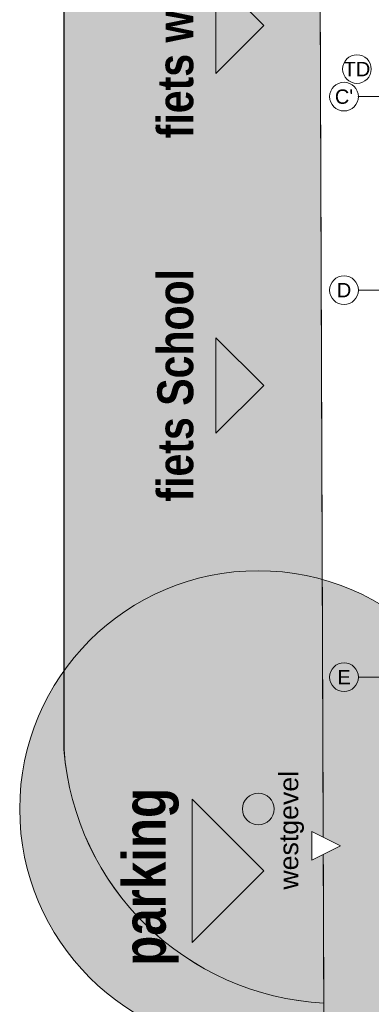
# Model space of a CAD drawing. Header units: millimetres. Extents: x -287545 to 1001608, y -673832 to 307178.
# Tile 11 of 64: x -5288 to 2060, y -42547 to -21940. Entities that reach past the tile are written whole.
import ezdxf
from ezdxf.enums import TextEntityAlignment as Align

# ---------------------------------------------------------------- set-up
doc = ezdxf.new("R2010")
doc.units = ezdxf.units.MM
doc.header["$MEASUREMENT"] = 0
doc.linetypes.add('v1', pattern=[2800, 1000, -400, 0, -400, 1000, 0])
doc.linetypes.add('Wipeout_Contour', pattern=[1000, 0, -1000])
for name, color, linetype in [('90 Terrein bomen 2D', 7, 'Continuous'), ('90 Terrein bomen 2D 2D arcering', 7, 'Continuous'), ('90 Terrein omgeving', 7, 'Continuous'), ('90 Terrein omgeving Afdek-arcering', 7, 'Continuous'), ('_Text and lines', 7, 'Continuous'), ('_Text and lines 2D arcering', 7, 'Continuous'), ('A Lijn aanzicht', 7, 'Continuous'), ('A Lijn aanzicht 2D arcering', 7, 'Continuous'), ('A Stramien', 7, 'Continuous')]:
    doc.layers.add(name, color=color, linetype=linetype)
doc.styles.add('GENERATED_STYLE_1', font='ARIALNB.TTF')
doc.styles.add('GENERATED_STYLE_4', font='arial.ttf')

# ---------------------------------------------------------------- blocks, each defined once
blk = doc.blocks.new('Mesh_1_1', base_point=(-1851, 9411))
at = {"layer": '90 Terrein omgeving Afdek-arcering', "linetype": 'Continuous', "lineweight": 0, "true_color": 0xb9d3a7}
blk.add_hatch(color=9, dxfattribs=at).paths.add_polyline_path([(-1851, 9411, 0.148038), (-4362, 41), (-4362, -37214, 0.376698), (1070, -42522), (994, -21224), (930, -3300, -0.302026), (8060, 6063), (34686, 13498, 0.321068), (40546, 23827), (38981, 51136), (38429, 60773, -0.099043), (40922, 76048), (44954, 93141), (44761, 93238), (22381, 36234), (22367, 36209), (8597, 12359), (6757, 13421), (2811, 15699), (17583, 41285, 0.074258), (18108, 42625), (39035, 96114), (39134, 96321), (33203, 99299), (33116, 99087, -0.049167), (28556, 78010), (24222, 66716, -0.004226), (23476, 64986, -0.001401), (23222, 64416, -0.001584), (22931, 63772, -0.001665), (22621, 63098, -0.001745), (22291, 62394, -0.001826), (21940, 61660, -0.001908), (21568, 60895, -0.001992), (21174, 60100, -0.00208), (20755, 59273, -0.002173), (20310, 58413, -0.002273), (19837, 57517, -0.002384), (19332, 56582, -0.002876), (18711, 55461, -0.001693), (18339, 54804), (18304, 54741, -0.001745), (17915, 54067), (17910, 54059, -0.001942), (17473, 53312, -0.00107), (17229, 52902), (17724, 51556, -0.221308), (15201, 38947)])
at = {"layer": '90 Terrein omgeving', "color": 252, "linetype": 'Continuous', "lineweight": 0, "true_color": 0x969696, "flags": 128}
blk.add_lwpolyline([(-1851, 9411, 0.148038), (-4362, 41), (-4362, -37214, 0.376698), (1070, -42522), (994, -21224), (930, -3300, -0.302026), (8060, 6063)], format="xyb", dxfattribs=at)
blk = doc.blocks.new('Slab_1_1', base_point=(656, -159592))
at = {"layer": '90 Terrein omgeving', "color": 253, "linetype": 'Continuous', "lineweight": 0, "true_color": 0x99a3a6, "flags": 128}
blk.add_lwpolyline([(215411, -245578, -0.147242), (192240, -262363), (150438, -281295), (123239, -288021), (89739, -297362, 0.085668), (68613, -308242), (48941, -322736, -0.136621), (37520, -326182), (4914, -326079), (4011, -228029), (3943, -216214), (631, -165388), (656, -159592), (945, -92323), (1110, -53759), (930, -3300, -0.302026), (8060, 6063), (34686, 13498, 0.321068), (40546, 23827), (38429, 60773, -0.099043), (40922, 76048)], format="xyb", dxfattribs=at)
blk = doc.blocks.new('Slab_2_1', base_point=(-287545, -189663))
at = {"layer": '90 Terrein omgeving', "color": 253, "linetype": 'Continuous', "lineweight": 0, "true_color": 0x99a3a6, "flags": 128}
blk.add_lwpolyline([(-316, -214370), (-4362, -176953), (-4362, -170381, -0.421676), (631, -165388), (656, -159592, -0.421875), (-4362, -153631), (-4362, -62725), (-4362, -53592, -0.370425), (1090, -48140), (1070, -42522, -0.376698), (-4362, -37214), (-4362, 41, -0.148038), (-1851, 9411), (15201, 38947, 0.221308), (17724, 51556), (17229, 52902, 0.034784), (24222, 66716, 0.076805)], format="xyb", dxfattribs=at)
blk = doc.blocks.new('2D Boom plattegrond 27_5')
at = {"layer": '90 Terrein bomen 2D 2D arcering', "linetype": 'Continuous', "lineweight": 0, "true_color": 0x2c3330}
blk.add_hatch(color=250, dxfattribs=at).paths.add_polyline_path([(4986, 0, 1), (-4986, 0, 1)])
at = {"layer": '90 Terrein bomen 2D', "color": 75, "linetype": 'Continuous', "lineweight": 0, "true_color": 0x728c62}
for radius in [4986, 332]:
    blk.add_circle((0, 0), radius, dxfattribs=at)
blk = doc.blocks.new('Entree symbool 27_2')
at = {"layer": '_Text and lines 2D arcering', "linetype": 'Continuous', "lineweight": 0, "true_color": 0xffffff}
blk.add_hatch(color=7, dxfattribs=at).paths.add_polyline_path([(0, 0), (2000, 0), (1000, 1000)])
at = {"layer": '_Text and lines', "color": 5, "linetype": 'Continuous', "lineweight": 0}
for p, q in [((0, 0), (1000, 1000)), ((2000, 0), (1000, 1000)), ((0, 0), (2000, 0))]:
    blk.add_line(p, q, dxfattribs=at)
at = {"layer": '_Text and lines', "color": 9, "lineweight": 0, "style": 'GENERATED_STYLE_1'}
blk.add_attdef('txt', text='', height=750, rotation=180, dxfattribs=at).set_placement((1000, -846), align=Align.MIDDLE_CENTER)
blk = doc.blocks.new('Entree symbool 27')
at = {"layer": '_Text and lines 2D arcering', "linetype": 'Continuous', "lineweight": 0, "true_color": 0x000000}
blk.add_hatch(color=18, dxfattribs=at).paths.add_polyline_path([(0, 0), (2000, 0), (1000, 1000)])
at = {"layer": '_Text and lines', "color": 5, "linetype": 'Continuous', "lineweight": 0}
for p, q in [((0, 0), (1000, 1000)), ((2000, 0), (1000, 1000)), ((0, 0), (2000, 0))]:
    blk.add_line(p, q, dxfattribs=at)
at = {"layer": '_Text and lines', "color": 9, "lineweight": 0, "style": 'GENERATED_STYLE_1'}
blk.add_attdef('txt', text='', height=900, rotation=180, dxfattribs=at).set_placement((1000, -1003), align=Align.MIDDLE_CENTER)
blk = doc.blocks.new('Elevation_4_1', base_point=(818, -81225))
at = {"color": 254, "linetype": 'Wipeout_Contour', "lineweight": 0, "ltscale": 117722.707858}
blk.add_wipeout([(818, -39527), (1418, -39227), (818, -38927)], dxfattribs=at).dxf.layer = 'A Lijn aanzicht 2D arcering'
at = {"layer": 'A Lijn aanzicht', "color": 2, "linetype": 'Continuous', "lineweight": 0, "flags": 128}
blk.add_lwpolyline([(818, -39527), (818, -38927), (1418, -39227)], close=True, dxfattribs=at)
at = {"layer": 'A Lijn aanzicht', "color": 2, "lineweight": 0, "insert": (654, -40146), "char_height": 400, "attachment_point": 7, "rotation": 90, "style": 'GENERATED_STYLE_4'}
blk.add_mtext('\\A1;{\\pql;\\pt0;\\fArial|b0|i0|c0|p0;\\W1.000000;westgevel}', dxfattribs=at)
blk = doc.blocks.new('Standard grid marker')
at = {"layer": 'A Stramien', "color": 9, "linetype": 'v1', "lineweight": 0, "true_color": 0xc8c8c8}
blk.add_line((1000, 0), (0, 0), dxfattribs=at)
at = {"layer": 'A Stramien', "color": 252, "linetype": 'Continuous', "lineweight": 0, "true_color": 0x969696, "flags": 128}
blk.add_lwpolyline([(0, 0, 1), (-600, 0, 1)], format="xyb", close=True, dxfattribs=at)
at = {"layer": 'A Stramien', "color": 252, "lineweight": 0, "true_color": 0x969696, "style": 'GENERATED_STYLE_4'}
blk.add_attdef('AC_MarkerText_1', text='', height=300, dxfattribs=at).set_placement((-300, 150), align=Align.TOP_CENTER)
blk = doc.blocks.new('Standard grid marker_2')
at = {"layer": 'A Stramien', "color": 9, "linetype": 'v1', "lineweight": 0, "true_color": 0xc8c8c8}
blk.add_line((1000, 0), (0, 0), dxfattribs=at)
at = {"layer": 'A Stramien', "color": 252, "linetype": 'Continuous', "lineweight": 0, "true_color": 0x969696, "flags": 128}
blk.add_lwpolyline([(0, 0, 1), (-600, 0, 1)], format="xyb", close=True, dxfattribs=at)
at = {"layer": 'A Stramien', "color": 252, "lineweight": 0, "true_color": 0x969696, "style": 'GENERATED_STYLE_4'}
for tag, p in [('AC_MarkerText_1_0', (-300, 150)), ('AC_MarkerText_1_1', (79036, 150))]:
    blk.add_attdef(tag, text='', height=300, dxfattribs=at).set_placement(p, align=Align.TOP_CENTER)
blk = doc.blocks.new('Standard grid marker_12')
at = {"layer": 'A Stramien', "color": 9, "linetype": 'Continuous', "lineweight": 0, "true_color": 0xc8c8c8, "flags": 128}
blk.add_lwpolyline([(0, 687, 1), (-600, 687, 1)], format="xyb", close=True, dxfattribs=at)
at = {"layer": 'A Stramien', "color": 9, "lineweight": 0, "true_color": 0xc8c8c8, "style": 'GENERATED_STYLE_4'}
blk.add_attdef('AC_MarkerText_1', text='', height=300, dxfattribs=at).set_placement((-300, 837), align=Align.TOP_CENTER)
blk = doc.blocks.new('Standard grid marker_15')
at = {"layer": 'A Stramien', "color": 9, "linetype": 'v1', "lineweight": 0, "true_color": 0xc8c8c8}
blk.add_line((0, 0), (78736, 0), dxfattribs=at)
at = {"layer": 'A Stramien', "color": 252, "linetype": 'Continuous', "lineweight": 0, "true_color": 0x969696, "flags": 128}
blk.add_lwpolyline([(0, 0, 1), (-600, 0, 1)], format="xyb", close=True, dxfattribs=at)
at = {"layer": 'A Stramien', "color": 9, "linetype": 'v1', "lineweight": 0, "true_color": 0xc8c8c8}
blk.add_point((0, 0), dxfattribs=at)
blk.add_point((0, 0), dxfattribs=at)
blk.add_point((0, 0), dxfattribs=at)
at = {"layer": 'A Stramien', "color": 252, "lineweight": 0, "true_color": 0x969696, "style": 'GENERATED_STYLE_4'}
for tag, p in [('AC_MarkerText_1_0', (-300, 150)), ('AC_MarkerText_1_1', (79036, 150))]:
    blk.add_attdef(tag, text='', height=300, dxfattribs=at).set_placement(p, align=Align.TOP_CENTER)
blk = doc.blocks.new('Entree symbool 27_4')
at = {"layer": '_Text and lines 2D arcering', "linetype": 'Continuous', "lineweight": 0, "true_color": 0xffffff}
blk.add_hatch(color=7, dxfattribs=at).paths.add_polyline_path([(0, 0), (3000, 0), (1500, 1500)])
at = {"layer": '_Text and lines', "color": 4, "linetype": 'Continuous', "lineweight": 0}
for p, q in [((0, 0), (1500, 1500)), ((3000, 0), (1500, 1500)), ((0, 0), (3000, 0))]:
    blk.add_line(p, q, dxfattribs=at)
at = {"layer": '_Text and lines', "color": 9, "lineweight": 0, "style": 'GENERATED_STYLE_1'}
blk.add_attdef('txt', text='', height=900, rotation=180, dxfattribs=at).set_placement((1500, -1129), align=Align.MIDDLE_CENTER)

msp = doc.modelspace()

# ---------------------------------------------------------------- block references
at = {"layer": '90 Terrein bomen 2D', "color": 253, "linetype": 'Continuous', "lineweight": 0, "true_color": 0x99a3a6, "zscale": 1000}
msp.add_blockref('2D Boom plattegrond 27_5', (-302, -38459), dxfattribs=at)
at = {"layer": '90 Terrein omgeving', "color": 253, "linetype": 'Continuous', "lineweight": 0, "true_color": 0x99a3a6}
for name, p in [('Slab_2_1', (-287544.7, -189663.2)), ('Slab_1_1', (655.9, -159592.5))]:
    msp.add_blockref(name, p, dxfattribs=at)
at = {"layer": '90 Terrein omgeving', "color": 252, "lineweight": 0, "true_color": 0x969696}
msp.add_blockref('Mesh_1_1', (-1851.5, 9411.1), dxfattribs=at)
at = {"layer": '_Text and lines', "color": 1, "linetype": 'Continuous', "lineweight": 0}
ref = msp.add_blockref('Entree symbool 27_2', (-1186.3, -21063.3), dxfattribs=dict(at, zscale=1000, rotation=270))
ref.add_attrib('txt', 'fiets wonen', dxfattribs={"color": 9, "lineweight": 0, "height": 750, "rotation": 90, "style": 'GENERATED_STYLE_1'}).set_placement((-2036.3, -22059.3), align=Align.MIDDLE_CENTER)
ref = msp.add_blockref('Entree symbool 27', (-1186.3, -30595), dxfattribs=dict(at, xscale=-1, zscale=1000, rotation=270))
ref.add_attrib('txt', 'fiets School', dxfattribs={"color": 9, "lineweight": 0, "height": 750, "rotation": 90, "style": 'GENERATED_STYLE_1'}).set_placement((-2036.3, -29591), align=Align.MIDDLE_CENTER)
ref = msp.add_blockref('Entree symbool 27_4', (-1686.3, -38250), dxfattribs=dict(at, zscale=1000, rotation=270))
ref.add_attrib('txt', 'parking', dxfattribs={"color": 9, "lineweight": 0, "height": 900, "rotation": 90, "style": 'GENERATED_STYLE_1'}).set_placement((-2686.3, -39878.9), align=Align.MIDDLE_CENTER)
at = {"layer": 'A Stramien', "color": 1, "linetype": 'Continuous', "lineweight": 0, "zscale": 1000}
for name, p, values in [('Standard grid marker_12', (2060.4, -23660), {'AC_MarkerText_1': 'TD'}), ('Standard grid marker', (1790.4, -35700), {'AC_MarkerText_1': 'E'})]:
    msp.add_blockref(name, p, dxfattribs=at).add_auto_attribs(values)
at = {"layer": 'A Stramien', "color": 1, "linetype": 'Continuous', "lineweight": 0}
ref = msp.add_blockref('Standard grid marker_15', (1790.4, -23550), dxfattribs=dict(at, zscale=1000))
ref.add_attrib('AC_MarkerText_1', "C'", dxfattribs={"color": 252, "lineweight": 0, "true_color": 0x969696, "height": 300, "style": 'GENERATED_STYLE_4'}).set_placement((1490.4, -23400), align=Align.TOP_CENTER)
ref = msp.add_blockref('Standard grid marker_2', (1790.4, -27600), dxfattribs=dict(at, zscale=1000))
ref.add_attrib('AC_MarkerText_1', 'D', dxfattribs={"color": 252, "lineweight": 0, "true_color": 0x969696, "height": 300, "style": 'GENERATED_STYLE_4'}).set_placement((1490.4, -27450), align=Align.TOP_CENTER)

# ---------------------------------------------------------------- next in the draw order: block references
at = {"layer": 'A Lijn aanzicht', "color": 2, "lineweight": 0}
msp.add_blockref('Elevation_4_1', (818.3, -81225.5), dxfattribs=at)

doc.saveas('drawing.dxf')
